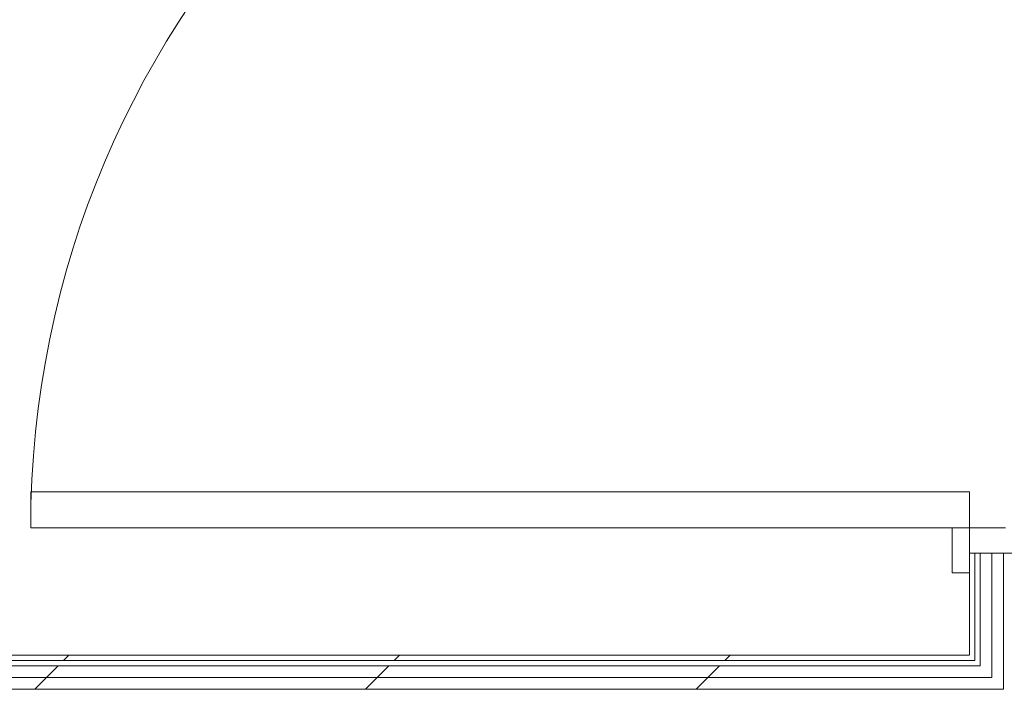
# Model space of a CAD drawing. Header units: millimetres. Extents: x -28277 to 305935, y -19284 to 4746.
# Tile 220 of 256: x 185998 to 187093, y -17169 to -16424. Entities that reach past the tile are written whole.
import ezdxf

# ---------------------------------------------------------------- set-up
doc = ezdxf.new("R2010")
doc.units = ezdxf.units.MM
doc.header["$MEASUREMENT"] = 0
doc.linetypes.add('Wipeout_Contour', pattern=[1000, 0, -1000])
for name, color, linetype in [('Nuevo_08_E_Envans secs', 7, 'Continuous'), ('Nuevo_12_FAÇ_Façana', 7, 'Continuous'), ('Nuevo_Puertas Archicad', 7, 'Continuous')]:
    doc.layers.add(name, color=color, linetype=linetype)
for name, color, linetype, lineweight in [('Nuevo_08_E_Envans secs_Pluma_Nº__1', 7, 'Continuous', 5), ('Nuevo_12_FAÇ_Façana_Pluma_Nº__1', 7, 'Continuous', 5), ('Nuevo_Puertas Archicad_Pluma_Nº__1', 7, 'Continuous', 5)]:
    doc.layers.add(name, color=color, linetype=linetype, lineweight=lineweight)
for name, color, linetype, lineweight, true_color in [('Nuevo_08_E_Envans secs_Pluma_Nº__171', 171, 'Continuous', 13, 0xaaaaff), ('Nuevo_08_E_Envans secs_Pluma_Nº__177', 7, 'Continuous', 15, 0xf7e046), ('Nuevo_12_FAÇ_Façana_Pluma_Nº__171', 171, 'Continuous', 13, 0xaaaaff), ('Nuevo_12_FAÇ_Façana_Pluma_Nº__177', 7, 'Continuous', 15, 0xf7e046), ('Nuevo_Puertas Archicad_Pluma_Nº__3', 7, 'Continuous', 5, 0xa4a4a4)]:
    doc.layers.add(name, color=color, linetype=linetype, lineweight=lineweight, true_color=true_color)
pattern_1 = [(45, (184431.64, 0), (-367.696, 367.696), [390, -130]), (45, (184431.64, 367.7), (-367.696, 367.696), [390, -130])]

# ---------------------------------------------------------------- blocks, each defined once
blk = doc.blocks.new('Puerta 27_13')
at = {"layer": 'Nuevo_Puertas Archicad_Pluma_Nº__1', "color": 7, "linetype": 'Continuous', "lineweight": 5}
for p, q in [((482, 0), (482, 1044)), ((482, 1044), (522, 1044)), ((522, 1044), (522, 0)), ((522, 19), (572, 19)), ((522, 0), (522, 19)), ((572, 19), (572, 0)), ((522, 0), (482, 0)), ((572, 0), (522, 0)), ((550, 0), (522, 0)), ((522, 0), (522, -40)), ((550, -146), (550, 0)), ((550, 0), (550, -6)), ((550, 0), (550, -6)), ((550, 0), (572, 0)), ((550, 0), (572, 0)), ((550, -6), (550, -12)), ((550, -6), (550, -12)), ((550, -12), (550, -25)), ((550, -12), (550, -25)), ((550, -25), (550, -38)), ((550, -25), (550, -38)), ((550, -38), (550, -108)), ((550, -38), (550, -108))]:
    blk.add_line(p, q, dxfattribs=at)
at = {"layer": 'Nuevo_Puertas Archicad_Pluma_Nº__3', "color": 253, "linetype": 'Continuous', "lineweight": 5, "true_color": 0xa4a4a4}
blk.add_arc((522, 0), 1044, 90, 180, dxfattribs=at)
blk = doc.blocks.new('Muro_118_7', base_point=(187054.6, -17277))
at = {"color": 254, "linetype": 'Wipeout_Contour', "lineweight": 0, "ltscale": 751340.793629}
blk.add_wipeout([(187054.6, -17131), (187060.6, -17131), (187060.6, -17017.5), (187054.6, -17017.5)], dxfattribs=at).dxf.layer = 'Nuevo_08_E_Envans secs'
at = {"color": 254, "linetype": 'Wipeout_Contour', "lineweight": 0, "ltscale": 751476.047155}
blk.add_wipeout([(187079.6, -17137), (187092.6, -17137), (187092.6, -17131), (187079.6, -17131)], dxfattribs=at).dxf.layer = 'Nuevo_08_E_Envans secs'
at = {"layer": 'Nuevo_08_E_Envans secs_Pluma_Nº__171', "linetype": 'Continuous', "lineweight": 13, "true_color": 0xaaaaff}
h = blk.add_hatch(dxfattribs=at)
h.set_pattern_fill('Panellat_HPL_0007', color=161, style=0, pattern_type=2)
h.set_pattern_definition(pattern_1)
h.paths.add_polyline_path([(187054.6, -17131), (187060.6, -17131), (187060.6, -17017.5), (187054.6, -17017.5)])
at = {"layer": 'Nuevo_08_E_Envans secs_Pluma_Nº__177', "linetype": 'Continuous', "lineweight": 15, "true_color": 0xf7e046}
h = blk.add_hatch(dxfattribs=at)
h.set_pattern_fill('Panellat_HPL_0007', color=53, style=0, pattern_type=2)
h.set_pattern_definition(pattern_1)
h.paths.add_polyline_path([(187079.6, -17137), (187092.6, -17137), (187092.6, -17131), (187079.6, -17131)])
at = {"layer": 'Nuevo_08_E_Envans secs_Pluma_Nº__1', "color": 7, "linetype": 'Continuous', "lineweight": 5}
for p, q in [((187054.6, -17017.5), (187054.6, -17039.5)), ((187054.6, -17017.5), (187060.6, -17017.5)), ((187060.6, -17131), (187060.6, -17017.5))]:
    blk.add_line(p, q, dxfattribs=at)
at = {"layer": 'Nuevo_08_E_Envans secs_Pluma_Nº__1', "color": 7, "linetype": 'Continuous', "lineweight": 5, "flags": 128}
blk.add_lwpolyline([(187054.6, -17017.5), (187054.6, -17131)], dxfattribs=at)
at = {"layer": 'Nuevo_12_FAÇ_Façana_Pluma_Nº__1', "color": 7, "linetype": 'Continuous', "lineweight": 5}
blk.add_line((187060.6, -17131), (187060.6, -17137), dxfattribs=at)
at = {"color": 254, "linetype": 'Wipeout_Contour', "lineweight": 0, "ltscale": 751424.263883}
blk.add_wipeout([(187066.6, -17137), (187079.6, -17137), (187079.6, -17131), (187066.6, -17131)], dxfattribs=at).dxf.layer = 'Nuevo_08_E_Envans secs'
at = {"layer": 'Nuevo_08_E_Envans secs_Pluma_Nº__177', "linetype": 'Continuous', "lineweight": 15, "true_color": 0xf7e046}
h = blk.add_hatch(dxfattribs=at)
h.set_pattern_fill('Panellat_HPL_0007', color=53, style=0, pattern_type=2)
h.set_pattern_definition(pattern_1)
h.paths.add_polyline_path([(187066.6, -17137), (187079.6, -17137), (187079.6, -17131), (187066.6, -17131)])
at = {"color": 254, "linetype": 'Wipeout_Contour', "lineweight": 0, "ltscale": 751454.321716}
blk.add_wipeout([(187079.6, -17131), (187092.6, -17131), (187092.6, -17017.5), (187079.6, -17017.5)], dxfattribs=at).dxf.layer = 'Nuevo_08_E_Envans secs'
at = {"color": 254, "linetype": 'Wipeout_Contour', "lineweight": 0, "ltscale": 751478.236376}
blk.add_wipeout([(187079.6, -17143), (187092.6, -17143), (187092.6, -17137), (187079.6, -17137)], dxfattribs=at).dxf.layer = 'Nuevo_08_E_Envans secs'
at = {"layer": 'Nuevo_08_E_Envans secs_Pluma_Nº__177', "linetype": 'Continuous', "lineweight": 15, "true_color": 0xf7e046}
h = blk.add_hatch(dxfattribs=at)
h.set_pattern_fill('Panellat_HPL_0007', color=53, style=0, pattern_type=2)
h.set_pattern_definition(pattern_1)
h.paths.add_polyline_path([(187079.6, -17131), (187092.6, -17131), (187092.6, -17017.5), (187079.6, -17017.5)])
h = blk.add_hatch(dxfattribs=at)
h.set_pattern_fill('Panellat_HPL_0007', color=53, style=0, pattern_type=2)
h.set_pattern_definition(pattern_1)
h.paths.add_polyline_path([(187079.6, -17143), (187092.6, -17143), (187092.6, -17137), (187079.6, -17137)])
at = {"layer": 'Nuevo_08_E_Envans secs_Pluma_Nº__1', "color": 7, "linetype": 'Continuous', "lineweight": 5}
for p, q in [((187092.6, -17131), (187092.6, -17017.5)), ((187092.6, -17017.5), (187162.6, -17017.5))]:
    blk.add_line(p, q, dxfattribs=at)
at = {"layer": 'Nuevo_12_FAÇ_Façana_Pluma_Nº__1', "color": 7, "linetype": 'Continuous', "lineweight": 5}
blk.add_line((187092.6, -17131), (187092.6, -17137), dxfattribs=at)
at = {"color": 254, "linetype": 'Wipeout_Contour', "lineweight": 0, "ltscale": 751402.53692}
blk.add_wipeout([(187066.6, -17131), (187079.6, -17131), (187079.6, -17017.5), (187066.6, -17017.5)], dxfattribs=at).dxf.layer = 'Nuevo_08_E_Envans secs'
at = {"color": 254, "linetype": 'Wipeout_Contour', "lineweight": 0, "ltscale": 751426.453255}
blk.add_wipeout([(187066.6, -17143), (187079.6, -17143), (187079.6, -17137), (187066.6, -17137)], dxfattribs=at).dxf.layer = 'Nuevo_08_E_Envans secs'
at = {"layer": 'Nuevo_08_E_Envans secs_Pluma_Nº__177', "linetype": 'Continuous', "lineweight": 15, "true_color": 0xf7e046}
h = blk.add_hatch(dxfattribs=at)
h.set_pattern_fill('Panellat_HPL_0007', color=53, style=0, pattern_type=2)
h.set_pattern_definition(pattern_1)
h.paths.add_polyline_path([(187066.6, -17131), (187079.6, -17131), (187079.6, -17017.5), (187066.6, -17017.5)])
h = blk.add_hatch(dxfattribs=at)
h.set_pattern_fill('Panellat_HPL_0007', color=53, style=0, pattern_type=2)
h.set_pattern_definition(pattern_1)
h.paths.add_polyline_path([(187066.6, -17143), (187079.6, -17143), (187079.6, -17137), (187066.6, -17137)])
at = {"layer": 'Nuevo_08_E_Envans secs_Pluma_Nº__1', "color": 7, "linetype": 'Continuous', "lineweight": 5}
for p, q in [((187060.6, -17017.5), (187066.6, -17017.5)), ((187066.6, -17131), (187066.6, -17017.5)), ((187066.6, -17017.5), (187079.6, -17017.5)), ((187079.6, -17131), (187079.6, -17017.5)), ((187079.6, -17017.5), (187092.6, -17017.5))]:
    blk.add_line(p, q, dxfattribs=at)
at = {"layer": 'Nuevo_12_FAÇ_Façana_Pluma_Nº__1', "color": 7, "linetype": 'Continuous', "lineweight": 5}
for p, q in [((187066.6, -17131), (187066.6, -17137)), ((187066.6, -17137), (187066.6, -17143)), ((187079.6, -17131), (187079.6, -17137))]:
    blk.add_line(p, q, dxfattribs=at)
at = {"layer": 'Nuevo_Puertas Archicad', "color": 253, "linetype": 'Continuous', "lineweight": 5, "true_color": 0xa4a4a6, "xscale": -1, "zscale": 1000, "rotation": 90}
blk.add_blockref('Puerta 27_13', (187054.6, -16467.5), dxfattribs=at)
at = {"color": 254, "linetype": 'Wipeout_Contour', "lineweight": 0, "ltscale": 751481.704552}
blk.add_wipeout([(187079.6, -17156), (187092.6, -17156), (187092.6, -17143), (187079.6, -17143)], dxfattribs=at).dxf.layer = 'Nuevo_08_E_Envans secs'
at = {"layer": 'Nuevo_08_E_Envans secs_Pluma_Nº__177', "linetype": 'Continuous', "lineweight": 15, "true_color": 0xf7e046}
h = blk.add_hatch(dxfattribs=at)
h.set_pattern_fill('Panellat_HPL_0007', color=53, style=0, pattern_type=2)
h.set_pattern_definition(pattern_1)
h.paths.add_polyline_path([(187079.6, -17156), (187092.6, -17156), (187092.6, -17143), (187079.6, -17143)])
at = {"layer": 'Nuevo_12_FAÇ_Façana_Pluma_Nº__1', "color": 7, "linetype": 'Continuous', "lineweight": 5}
for p, q in [((187079.6, -17137), (187079.6, -17143)), ((187092.6, -17137), (187092.6, -17143)), ((187079.6, -17143), (187079.6, -17156)), ((187092.6, -17143), (187092.6, -17156)), ((187092.6, -17156), (187092.6, -17169))]:
    blk.add_line(p, q, dxfattribs=at)
blk = doc.blocks.new('Muro_121_7', base_point=(190260.5, -17277))
at = {"color": 254, "linetype": 'Wipeout_Contour', "lineweight": 0, "ltscale": 751362.522323}
blk.add_wipeout([(187054.6, -17137), (187060.6, -17137), (187060.6, -17131), (187054.6, -17131)], dxfattribs=at).dxf.layer = 'Nuevo_12_FAÇ_Façana'
at = {"color": 254, "linetype": 'Wipeout_Contour', "lineweight": 0, "ltscale": 751429.92167}
blk.add_wipeout([(187066.6, -17156), (187079.6, -17156), (187079.6, -17143), (187066.6, -17143)], dxfattribs=at).dxf.layer = 'Nuevo_12_FAÇ_Façana'
at = {"layer": 'Nuevo_12_FAÇ_Façana_Pluma_Nº__171', "linetype": 'Continuous', "lineweight": 13, "true_color": 0xaaaaff}
h = blk.add_hatch(dxfattribs=at)
h.set_pattern_fill('Panellat_HPL_0007', color=161, style=0, pattern_type=2)
h.set_pattern_definition(pattern_1)
h.paths.add_polyline_path([(187054.6, -17137), (187060.6, -17137), (187060.6, -17131), (187054.6, -17131)])
at = {"layer": 'Nuevo_12_FAÇ_Façana_Pluma_Nº__177', "linetype": 'Continuous', "lineweight": 15, "true_color": 0xf7e046}
h = blk.add_hatch(dxfattribs=at)
h.set_pattern_fill('Panellat_HPL_0007', color=53, style=0, pattern_type=2)
h.set_pattern_definition(pattern_1)
h.paths.add_polyline_path([(187066.6, -17156), (187079.6, -17156), (187079.6, -17143), (187066.6, -17143)])
at = {"layer": 'Nuevo_12_FAÇ_Façana_Pluma_Nº__1', "color": 7, "linetype": 'Continuous', "lineweight": 5}
blk.add_line((187060.6, -17131), (187060.6, -17137), dxfattribs=at)
at = {"color": 254, "linetype": 'Wipeout_Contour', "lineweight": 0, "ltscale": 747807.504227}
blk.add_wipeout([(185275.5, -17137), (187054.6, -17137), (187054.6, -17131), (185275.5, -17131)], dxfattribs=at).dxf.layer = 'Nuevo_12_FAÇ_Façana'
at = {"color": 254, "linetype": 'Wipeout_Contour', "lineweight": 0, "ltscale": 747813.191453}
blk.add_wipeout([(185263.5, -17156), (187066.6, -17156), (187066.6, -17143), (185263.5, -17143)], dxfattribs=at).dxf.layer = 'Nuevo_12_FAÇ_Façana'
at = {"color": 254, "linetype": 'Wipeout_Contour', "lineweight": 0, "ltscale": 751486.45308}
blk.add_wipeout([(187079.6, -17169), (187092.6, -17169), (187092.6, -17156), (187079.6, -17156)], dxfattribs=at).dxf.layer = 'Nuevo_12_FAÇ_Façana'
at = {"layer": 'Nuevo_12_FAÇ_Façana_Pluma_Nº__171', "linetype": 'Continuous', "lineweight": 13, "true_color": 0xaaaaff}
h = blk.add_hatch(dxfattribs=at)
h.set_pattern_fill('Panellat_HPL_0007', color=161, style=0, pattern_type=2)
h.set_pattern_definition(pattern_1)
h.paths.add_polyline_path([(185275.5, -17137), (187054.6, -17137), (187054.6, -17131), (185275.5, -17131)])
at = {"layer": 'Nuevo_12_FAÇ_Façana_Pluma_Nº__177', "linetype": 'Continuous', "lineweight": 15, "true_color": 0xf7e046}
h = blk.add_hatch(dxfattribs=at)
h.set_pattern_fill('Panellat_HPL_0007', color=53, style=0, pattern_type=2)
h.set_pattern_definition(pattern_1)
h.paths.add_polyline_path([(185263.5, -17156), (187066.6, -17156), (187066.6, -17143), (185263.5, -17143)])
h = blk.add_hatch(dxfattribs=at)
h.set_pattern_fill('Panellat_HPL_0007', color=53, style=0, pattern_type=2)
h.set_pattern_definition(pattern_1)
h.paths.add_polyline_path([(187079.6, -17169), (187092.6, -17169), (187092.6, -17156), (187079.6, -17156)])
at = {"layer": 'Nuevo_12_FAÇ_Façana_Pluma_Nº__1', "color": 7, "linetype": 'Continuous', "lineweight": 5}
for p, q in [((187060.6, -17137), (185269.5, -17137)), ((187066.6, -17137), (187066.6, -17143)), ((187066.6, -17143), (185263.5, -17143)), ((187092.6, -17156), (187092.6, -17169))]:
    blk.add_line(p, q, dxfattribs=at)
at = {"layer": 'Nuevo_12_FAÇ_Façana_Pluma_Nº__1', "color": 7, "linetype": 'Continuous', "lineweight": 5, "flags": 128}
blk.add_lwpolyline([(187054.6, -17131), (185275.5, -17131)], dxfattribs=at)
at = {"color": 254, "linetype": 'Wipeout_Contour', "lineweight": 0, "ltscale": 747817.965527}
blk.add_wipeout([(185250.5, -17169), (187079.6, -17169), (187079.6, -17156), (185250.5, -17156)], dxfattribs=at).dxf.layer = 'Nuevo_12_FAÇ_Façana'
at = {"layer": 'Nuevo_12_FAÇ_Façana_Pluma_Nº__177', "linetype": 'Continuous', "lineweight": 15, "true_color": 0xf7e046}
h = blk.add_hatch(dxfattribs=at)
h.set_pattern_fill('Panellat_HPL_0007', color=53, style=0, pattern_type=2)
h.set_pattern_definition(pattern_1)
h.paths.add_polyline_path([(185250.5, -17169), (187079.6, -17169), (187079.6, -17156), (185250.5, -17156)])
at = {"layer": 'Nuevo_12_FAÇ_Façana_Pluma_Nº__1', "color": 7, "linetype": 'Continuous', "lineweight": 5}
for p, q in [((187079.6, -17143), (187079.6, -17156)), ((187079.6, -17156), (185250.5, -17156)), ((187092.6, -17169), (185250.5, -17169))]:
    blk.add_line(p, q, dxfattribs=at)

msp = doc.modelspace()

# ---------------------------------------------------------------- block references
at = {"layer": 'Nuevo_08_E_Envans secs', "color": 7, "lineweight": 20}
msp.add_blockref('Muro_118_7', (187054.556, -17276.976), dxfattribs=at)

# ---------------------------------------------------------------- next in the draw order: block references
at = {"layer": 'Nuevo_12_FAÇ_Façana', "color": 7, "lineweight": 20}
msp.add_blockref('Muro_121_7', (190260.534, -17276.976), dxfattribs=at)

doc.saveas('drawing.dxf')
